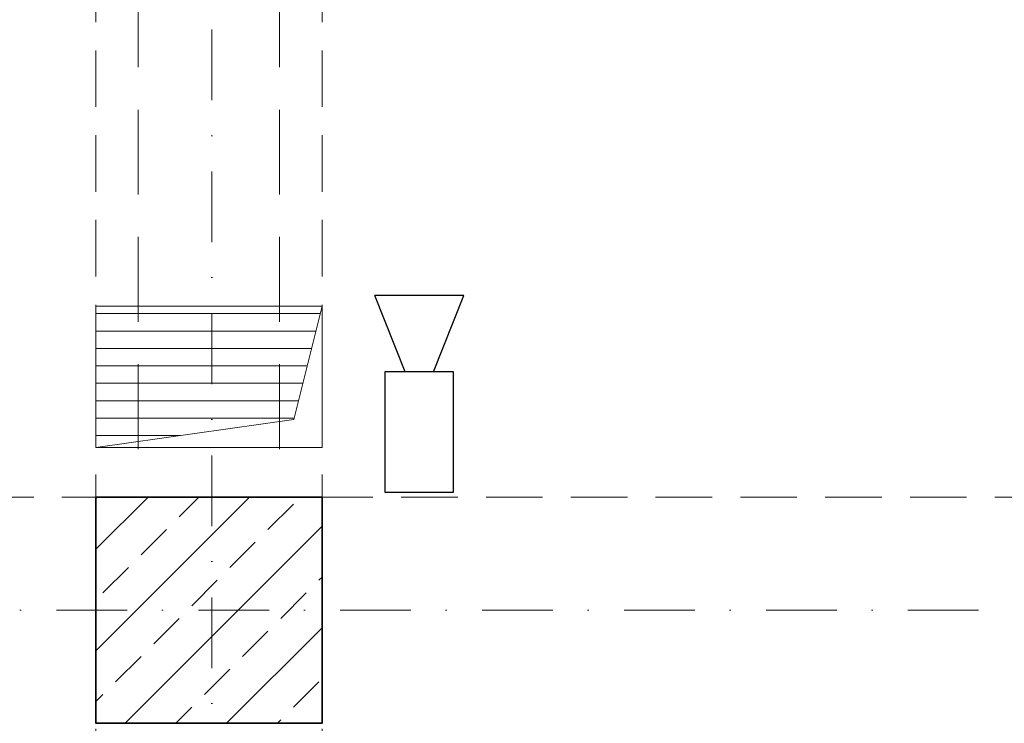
# Model space of a CAD drawing. Header units: millimetres. Extents: x -96593 to 66336, y -23969 to 7139.
# Tile 227 of 256: x -75462 to -75287, y -5473 to -5349. Entities that reach past the tile are written whole.
import ezdxf

# ---------------------------------------------------------------- set-up
doc = ezdxf.new("R2010")
doc.units = ezdxf.units.MM
doc.linetypes.add('DASHDOT', pattern=[1, 0.5, -0.25, 0, -0.25])
doc.linetypes.add('DASHED', pattern=[0.75, 0.5, -0.25])
for name, color, linetype, lineweight in [('mm_punktwstawienia', 1, 'Continuous', 50), ('PG_KONSTRUKCJA', 5, 'Continuous', 35), ('PG_OSIE', 1, 'DASHDOT', 18), ('PG_PODCIĄGI', 1, 'DASHED', 18), ('PG_SZRAF', 1, 'Continuous', 18), ('PG_WENTYLACJA', 1, 'Continuous', 18), ('PG_WIDOKOWE_CIENKIE', 1, 'Continuous', 18), ('PG_WYPOSAŻENIE', 1, 'Continuous', 18)]:
    doc.layers.add(name, color=color, linetype=linetype, lineweight=lineweight)

# ---------------------------------------------------------------- blocks, each defined once
blk = doc.blocks.new('A$C243F7E6F')
at = {"layer": 'PG_SZRAF'}
h = blk.add_hatch(dxfattribs=at)
h.set_pattern_fill('ANSI33', color=256, scale=2)
h.set_pattern_definition([(45, (-6891.598, -2675.306), (-8.980256, 8.980256), []), (45, (-6882.618, -2675.306), (-8.980256, 8.980256), [6.35, -3.175])])
h.paths.add_polyline_path([(0, 0), (40, 0), (40, -40), (0, -40)])
at = {"layer": 'PG_KONSTRUKCJA'}
blk.add_lwpolyline([(0, 0), (40, 0), (40, -40), (0, -40), (0, 0)], dxfattribs=at)
blk = doc.blocks.new('A$C0fd6651b')
at = {"layer": 'PG_WYPOSAŻENIE', "color": 18, "lineweight": 30, "true_color": 0x000000}
for p, q in [((5.38, 13.5), (0, 0)), ((10.38, 13.5), (15.76, 0)), ((0, 0), (15.76, 0))]:
    blk.add_line(p, q, dxfattribs=at)
blk.add_lwpolyline([(1.81, 34.78), (1.81, 13.5), (13.95, 13.5), (13.95, 34.78)], close=True, dxfattribs=at)
blk = doc.blocks.new('A$C0f2c6892')
at = {"layer": 'PG_WIDOKOWE_CIENKIE', "color": 18, "lineweight": 30, "rotation": 180}
blk.add_blockref('A$C0fd6651b', (539.08, -1184.34), dxfattribs=at)
blk = doc.blocks.new('A$C2E197AD3')
at = {"layer": 'PG_WENTYLACJA'}
h = blk.add_hatch(dxfattribs=at)
h.set_pattern_fill('ANSI31', color=252, scale=0.97, angle=135)
h.set_pattern_definition([(180, (-5151.205, 2384.805), (-2e-16, -3.07975), [])])
h.paths.add_polyline_path([(1420.84, 1761.25), (1380.84, 1761.25), (1380.84, 1736.25), (1415.84, 1741.25)])
at = {"layer": 'PG_OSIE', "color": 252, "ltscale": 25}
for points in [[(1401.34, 3165.56), (1401.34, 314.74)], [(696.17, 1707.5), (2976.42, 1707.5)]]:
    blk.add_lwpolyline(points, dxfattribs=at)
at = {"layer": 'PG_PODCIĄGI', "color": 252, "ltscale": 30}
for p, q in [((1388.34, 1953.5), (1388.34, 1729.25)), ((1413.34, 1953.5), (1413.34, 1729.25))]:
    blk.add_line(p, q, dxfattribs=at)
at = {"layer": 'PG_PODCIĄGI', "color": 252, "ltscale": 20}
for points in [[(1380.84, 2946.5), (1380.84, 472.5)], [(1420.84, 2946.5), (1420.84, 472.5)], [(924.84, 1727.5), (2778.84, 1727.5)]]:
    blk.add_lwpolyline(points, dxfattribs=at)
at = {"layer": 'PG_WENTYLACJA', "color": 252}
for p, q in [((1415.84, 1741.25), (1420.84, 1761.25)), ((1380.84, 1736.25), (1415.84, 1741.25))]:
    blk.add_line(p, q, dxfattribs=at)
blk.add_lwpolyline([(1380.84, 1736.25), (1420.84, 1736.25), (1420.84, 1761.25), (1380.84, 1761.25)], close=True, dxfattribs=at)
at = {"layer": 'PG_KONSTRUKCJA', "color": 252}
blk.add_blockref('A$C243F7E6F', (1380.84, 1727.5), dxfattribs=at)
at = {"layer": 'PG_WIDOKOWE_CIENKIE', "color": 252, "lineweight": 30}
blk.add_blockref('A$C0f2c6892', (906.84, 2947.5), dxfattribs=at)

msp = doc.modelspace()

# ---------------------------------------------------------------- block references
at = {"layer": 'mm_punktwstawienia', "lineweight": 60}
msp.add_blockref('A$C2E197AD3', (-76828.96, -7160.74), dxfattribs=at)

doc.saveas('drawing.dxf')
